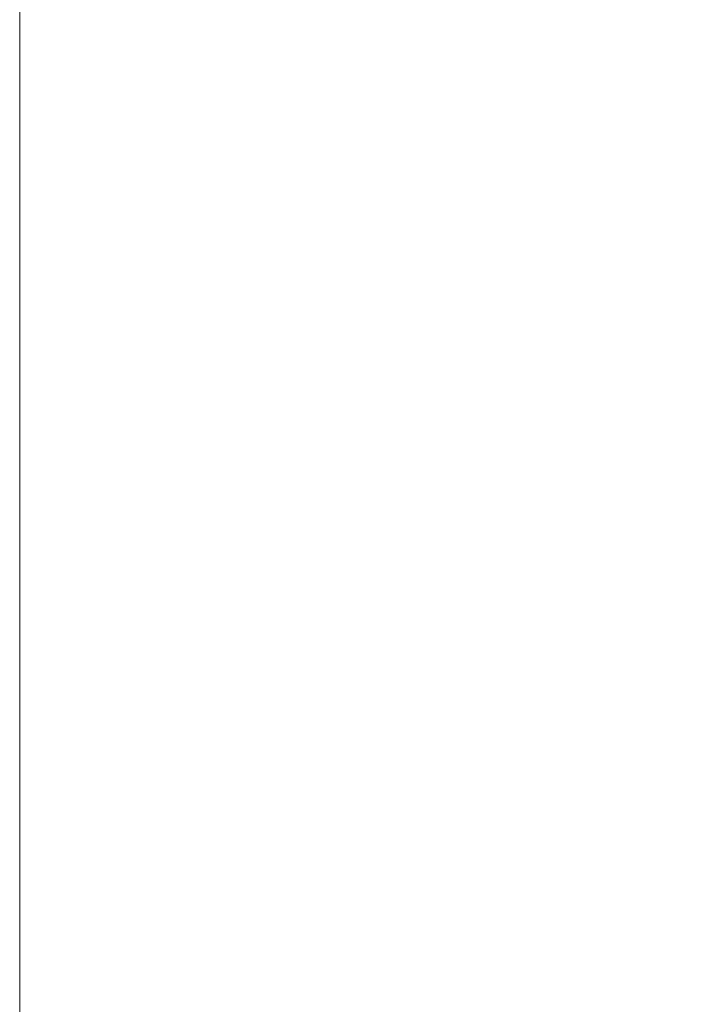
# Model space of a CAD drawing. Extents: x 23 to 1533, y 6 to 258.
# Tile 3 of 15: x 23 to 86, y 91 to 182. Entities that reach past the tile are written whole.
import ezdxf
from ezdxf.enums import TextEntityAlignment as Align

# ---------------------------------------------------------------- set-up
doc = ezdxf.new("R2010")
doc.units = 0
doc.header["$MEASUREMENT"] = 0
doc.layers.add('B_ANNO_DIM', color=7, linetype='Continuous', lineweight=18)
doc.layers.add('B_ANNO_NOPLOT', color=47, linetype='Continuous', lineweight=18, plot=False)
doc.styles.add('Annotative', font='calibri.ttf', dxfattribs={"height": 0.0625})

# ---------------------------------------------------------------- blocks, each defined once
blk = doc.blocks.new('*U138')
at = {"layer": 'B_ANNO_NOPLOT', "flags": 128}
blk.add_lwpolyline([(0, 0), (0, 252), (323.9277, 252), (323.9277, 238.8552), (378, 238.8552), (378, 40.4996), (316.5708, 40.4996), (316.5708, 0)], close=True, dxfattribs=at)
at = {"layer": 'B_ANNO_DIM', "style": 'Annotative'}
blk.add_attdef('LHFH', text='', height=1.5, dxfattribs=at).set_placement((23.1418, 248.2234, 0.8422), align=Align.MIDDLE_CENTER)
blk.add_attdef('LHFV', text='', height=1.5, rotation=90, dxfattribs=at).set_placement((12.913, 236.6788, 0.8422), align=Align.MIDDLE_CENTER)

msp = doc.modelspace()

# ---------------------------------------------------------------- block references
msp.add_blockref('*U138', (22.505, 6))

doc.saveas('drawing.dxf')
